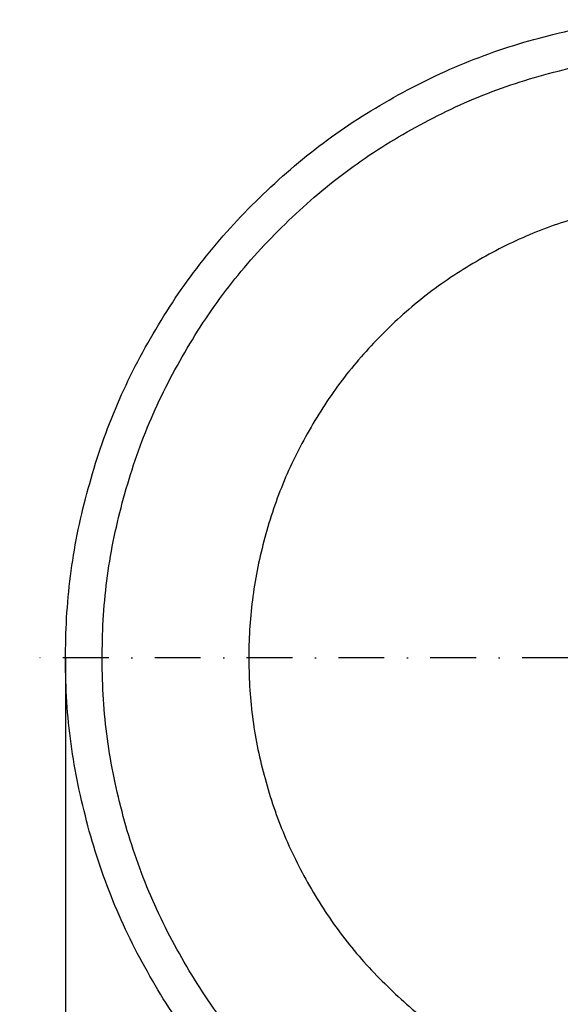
# Model space of a CAD drawing. Header units: millimetres. Extents: x -375 to 430, y -505 to 375.
# Tile 2 of 6: x -375 to -80, y -189 to 348. Entities that reach past the tile are written whole.
import ezdxf

# ---------------------------------------------------------------- set-up
doc = ezdxf.new("R2010")
doc.units = ezdxf.units.MM
doc.header["$LTSCALE"] = 5
doc.linetypes.add('ČERCHOVANÁX2', pattern=[2, 1, -0.5, 0, -0.5])
doc.layers.add('Kóty', color=2, linetype='Continuous')
doc.layers.add('Značka', color=7, linetype='Continuous')
doc.styles.get("Standard").update_dxf_attribs({"font": 'romand.shx', "height": 25})
doc.dimstyles.get("Standard").update_dxf_attribs({"dimtxt": 25, "dimasz": 30, "dimexe": 0.18, "dimexo": 0.0625, "dimgap": 12.5, "dimtad": 1, "dimdec": 0, "dimzin": 0, "dimdsep": 46, "dimtxsty": 'Standard', "dimcen": 0.09, "dimadec": 0, "dimazin": 0, "dimtfac": 1, "dimtdec": 0, "dimtofl": 0, "dimtmove": 0, "dimatfit": 3, "dimfxl": 1, "dimtolj": 1, "dimtzin": 0, "dimarcsym": 0})

# ---------------------------------------------------------------- blocks, each defined once
blk = doc.blocks.new('*D3')
at = {"layer": 'Defpoints', "color": 0, "transparency": 16777216}
for p in [(-349.98, 0), (350.05, 0.12), (350.05, -499.82)]:
    blk.add_point(p, dxfattribs=at)
at = {"layer": 'Kóty', "color": 0, "lineweight": -2, "transparency": 16777216}
for p, q in [((350.05, 0.06), (350.05, -500)), ((-349.98, -0.06), (-349.98, -500)), ((-319.98, -499.82), (320.05, -499.82))]:
    blk.add_line(p, q, dxfattribs=at)
at = {"layer": 'Kóty', "color": 0, "transparency": 16777216}
for points in [[(-319.98, -494.82), (-319.98, -504.82), (-349.98, -499.82)], [(320.05, -494.82), (320.05, -504.82), (350.05, -499.82)]]:
    blk.add_solid(points, dxfattribs=at)
at = {"layer": 'Kóty', "color": 0, "transparency": 16777216, "insert": (0.04, -474.82), "char_height": 25, "attachment_point": 5}
blk.add_mtext('\\A1;700', dxfattribs=at)

msp = doc.modelspace()

# ---------------------------------------------------------------- linework, layer by layer
at = {"layer": 'Značka', "color": 6, "linetype": 'ČERCHOVANÁX2', "lineweight": 25, "ltscale": 5}
msp.add_line((375, 0), (-375, 0), dxfattribs=at)
at = {"layer": 'Značka', "color": 5}
msp.add_lwpolyline([(-280.51, -209.39, -0.034417), (-305.32, -170.9, -0.034417), (-325.17, -129.63, -0.034417), (-339.18, -86.04, -0.034417), (-347.67, -41.04, -0.034417), (-349.92, 4.7, -0.034417), (-346.48, 50.36, -0.034417), (-336.81, 95.12, -0.034417), (-321.67, 138.34, -0.034417), (-300.74, 179.07, -0.034417), (-274.93, 216.89, -0.034416), (-244.18, 250.82, -0.034418), (-209.45, 280.68, -0.034417), (-170.97, 305.49, -0.034415), (-129.7, 325.34, -0.034415), (-86.1, 339.35, -0.034415), (-41.11, 347.84, -0.034416)], format="xyb", dxfattribs=at)
at = {"layer": 'Značka', "color": 1}
for points in [[(-264.48, -197.41, -0.034417), (-287.87, -161.13, -0.034417), (-306.59, -122.22, -0.034417), (-319.8, -81.11, -0.034417), (-327.8, -38.69, -0.034417), (-329.92, 4.44, -0.034417), (-326.68, 47.49, -0.034417), (-317.56, 89.69, -0.034417), (-303.28, 130.44, -0.034416), (-283.55, 168.85, -0.034417), (-259.22, 204.51, -0.034418), (-230.22, 236.5, -0.034417), (-197.48, 264.65, -0.034415), (-161.2, 288.04, -0.034416), (-122.29, 306.76, -0.034417), (-81.18, 319.96, -0.034418), (-38.75, 327.97, -0.034417)], [(-67.81, 240.73, 0.034415), (-98.68, 229.92, 0.034416), (-127.77, 214.97, 0.034418), (-154.79, 196.53, 0.034417), (-179.03, 174.57, 0.034415), (-200.35, 149.76, 0.034417), (-218.07, 122.27, 0.034416), (-232.25, 92.8, 0.034416), (-242.26, 61.66, 0.034417), (-248.32, 29.52, 0.034417), (-249.93, -3.15, 0.034417), (-247.47, -35.77, 0.034417), (-240.56, -67.74, 0.034417), (-229.75, -98.61, 0.034417), (-214.8, -127.7, 0.034416), (-196.36, -154.72, 0.034416), (-174.4, -178.96, 0.034417), (-149.6, -200.28, 0.034417)]]:
    msp.add_lwpolyline(points, format="xyb", dxfattribs=at)

# ---------------------------------------------------------------- dimensions: what is measured, and where the dimension line sits
at = {"layer": 'Kóty'}
dim = msp.add_linear_dim(base=(350.05, -499.82), p1=(-349.98, 0), p2=(350.05, 0.12), dimstyle='Standard', dxfattribs=at)
dim.commit()
dim.dimension.update_dxf_attribs({"geometry": '*D3', "text_midpoint": (0.04, -474.82)})

doc.saveas('drawing.dxf')
